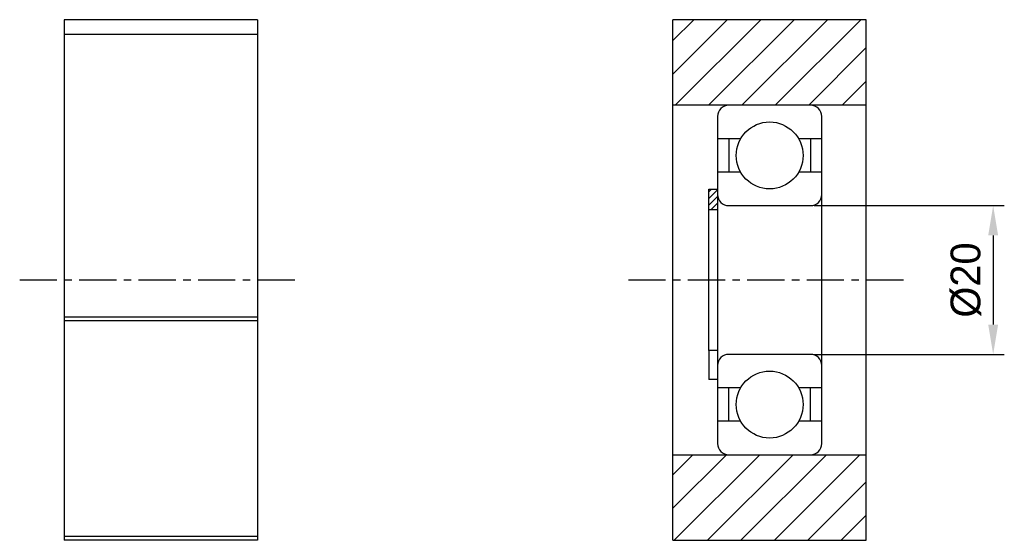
# Model space of a CAD drawing. Header units: millimetres. Extents: x 1381 to 1909, y 889 to 1262.
# Tile 2 of 2: x 1671 to 1804, y 985 to 1055. Entities that reach past the tile are written whole.
import ezdxf

# ---------------------------------------------------------------- set-up
doc = ezdxf.new("R2010")
doc.units = ezdxf.units.MM
doc.linetypes.add('CENTER', pattern=[2, 1.25, -0.25, 0.25, -0.25])
doc.layers.add('S1', color=1, linetype='CENTER')
doc.dimstyles.new('S4', dxfattribs={"dimtxt": 4, "dimasz": 4, "dimexe": 1.5, "dimexo": 0.5, "dimgap": 1.5, "dimtad": 1, "dimdec": 3, "dimzin": 11, "dimdsep": 46, "dimtxsty": 'Standard', "dimcen": 0, "dimclrd": 5, "dimclre": 5, "dimclrt": 3, "dimadec": 0, "dimazin": 0, "dimtp": 3e-09, "dimtfac": 0.7, "dimtdec": 3, "dimtmove": 0, "dimatfit": 3, "dimfxl": 1.25, "dimtolj": 1, "dimtzin": 11, "dimarcsym": 0})

# ---------------------------------------------------------------- blocks, each defined once
blk = doc.blocks.new('*D47')
at = {"color": 5, "lineweight": -2, "ltscale": 4}
for p, q in [((1778.075433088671, 1030.208796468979), (1803.642240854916, 1030.208796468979)), ((1802.142240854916, 1026.208796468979), (1802.142240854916, 1014.208796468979)), ((1778.075433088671, 1010.208796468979), (1803.642240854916, 1010.208796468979))]:
    blk.add_line(p, q, dxfattribs=at)
at = {"color": 5}
for points in [[(1802.808907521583, 1026.208796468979), (1801.475574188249, 1026.208796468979), (1802.142240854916, 1030.208796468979)], [(1801.475574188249, 1014.208796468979), (1802.808907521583, 1014.208796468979), (1802.142240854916, 1010.208796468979)]]:
    blk.add_solid(points, dxfattribs=at)
at = {"layer": 'Defpoints', "color": 0}
for p in [(1777.575433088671, 1030.208796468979), (1777.575433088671, 1010.208796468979), (1802.142240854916, 1010.208796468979)]:
    blk.add_point(p, dxfattribs=at)
at = {"color": 3, "insert": (1798.49044325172, 1020.208796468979), "char_height": 4, "attachment_point": 5, "rotation": 90}
blk.add_mtext('\\A1;%%C20', dxfattribs=at)

msp = doc.modelspace()

# ---------------------------------------------------------------- hatches: boundary and pattern name
at = {"ltscale": 4, "transparency": 33554687}
h = msp.add_hatch(dxfattribs=at)
h.set_pattern_fill('ANSI31', color=5, style=0)
h.set_pattern_definition([(45, (23539.14606136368, -15275.25383954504), (-2.245064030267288, 2.245064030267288), [])])
h.paths.add_polyline_path([(1777.575433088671, 1043.708796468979), (1785.075433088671, 1043.708796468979), (1785.075433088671, 1055.208796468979), (1759.075433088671, 1055.208796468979), (1759.075433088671, 1043.708796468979), (1766.575433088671, 1043.708796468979)])
h.paths.add_polyline_path([(1777.575433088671, 996.7087964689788), (1766.575433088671, 996.7087964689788), (1759.075433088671, 996.7087964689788), (1759.075433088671, 985.2087964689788), (1785.075433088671, 985.2087964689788), (1785.075433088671, 996.7087964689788)])
h = msp.add_hatch(dxfattribs=at)
h.set_pattern_fill('ANSI31', color=5, scale=0.2, style=0)
h.set_pattern_definition([(45, (23539.14606136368, -15275.25383954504), (-0.4490128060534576, 0.4490128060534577), [])])
h.paths.add_polyline_path([(1765.075433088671, 1031.708796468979), (1765.075433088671, 1032.40879646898), (1763.87543308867, 1032.40879646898), (1763.87543308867, 1029.708796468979), (1765.075433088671, 1029.708796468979)])

# ---------------------------------------------------------------- linework, layer by layer
for p, q in [((1703.200319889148, 1055.208796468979), (1677.200319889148, 1055.208796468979)), ((1677.200319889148, 1055.208796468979), (1677.200319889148, 1053.208796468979)), ((1703.200319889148, 1055.208796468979), (1703.200319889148, 1053.208796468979)), ((1785.075433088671, 1055.208796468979), (1759.075433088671, 1055.208796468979)), ((1759.075433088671, 1043.708796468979), (1759.075433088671, 1055.208796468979)), ((1785.075433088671, 1043.708796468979), (1785.075433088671, 1055.208796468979)), ((1703.200319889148, 1053.208796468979), (1677.200319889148, 1053.208796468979)), ((1677.200319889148, 1053.208796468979), (1677.200319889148, 1015.208796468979)), ((1703.200319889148, 1053.208796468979), (1703.200319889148, 1015.208796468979)), ((1785.075433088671, 1043.708796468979), (1759.075433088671, 1043.708796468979)), ((1759.075433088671, 996.7087964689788), (1759.075433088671, 1043.708796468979)), ((1777.575433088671, 1043.708796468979), (1766.575433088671, 1043.708796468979)), ((1785.075433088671, 996.7087964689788), (1785.075433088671, 1043.708796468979)), ((1765.075433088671, 1042.208796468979), (1765.075433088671, 998.2087964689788)), ((1779.075433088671, 998.2087964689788), (1779.075433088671, 1042.208796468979)), ((1768.178822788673, 1039.208571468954), (1765.075433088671, 1039.208571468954)), ((1766.575433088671, 1039.208571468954), (1766.575433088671, 1034.709021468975)), ((1779.075433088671, 1039.208571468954), (1775.97204338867, 1039.208571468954)), ((1777.575433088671, 1039.208571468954), (1777.575433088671, 1034.709021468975)), ((1768.178822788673, 1034.709021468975), (1765.075433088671, 1034.709021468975)), ((1779.075433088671, 1034.709021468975), (1775.97204338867, 1034.709021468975)), ((1763.87543308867, 1032.40879646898), (1765.075433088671, 1032.40879646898)), ((1763.87543308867, 1029.708796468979), (1763.87543308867, 1032.40879646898)), ((1763.87543308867, 1010.727762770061), (1763.87543308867, 1029.708796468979)), ((1763.87543308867, 1029.708796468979), (1765.075433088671, 1029.708796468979)), ((1766.575433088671, 1030.208796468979), (1777.575433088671, 1030.208796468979)), ((1703.200319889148, 1015.208796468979), (1677.200319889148, 1015.208796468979)), ((1677.200319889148, 1015.208796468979), (1677.200319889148, 1014.708796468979)), ((1703.200319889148, 1014.708796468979), (1677.200319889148, 1014.708796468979)), ((1677.200319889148, 1014.708796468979), (1677.200319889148, 985.7087964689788)), ((1703.200319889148, 1015.208796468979), (1703.200319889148, 1014.708796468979)), ((1703.200319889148, 1014.708796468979), (1703.200319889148, 985.7087964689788)), ((1765.075433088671, 1010.727762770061), (1763.87543308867, 1010.727762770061)), ((1763.87543308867, 1010.727762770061), (1763.87543308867, 1006.808796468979)), ((1777.575433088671, 1010.208796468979), (1766.575433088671, 1010.208796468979)), ((1765.075433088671, 1006.808796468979), (1763.87543308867, 1006.808796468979)), ((1768.178822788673, 1005.708571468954), (1765.075433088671, 1005.708571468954)), ((1766.575433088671, 1001.209021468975), (1766.575433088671, 1005.708571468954)), ((1779.075433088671, 1005.708571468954), (1775.97204338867, 1005.708571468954)), ((1777.575433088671, 1001.209021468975), (1777.575433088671, 1005.708571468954)), ((1768.178822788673, 1001.209021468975), (1765.075433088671, 1001.209021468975)), ((1779.075433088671, 1001.209021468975), (1775.97204338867, 1001.209021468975)), ((1759.075433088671, 996.7087964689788), (1785.075433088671, 996.7087964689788)), ((1759.075433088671, 985.2087964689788), (1759.075433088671, 996.7087964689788)), ((1766.575433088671, 996.7087964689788), (1777.575433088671, 996.7087964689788)), ((1785.075433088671, 985.2087964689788), (1785.075433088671, 996.7087964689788)), ((1703.200319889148, 985.7087964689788), (1677.200319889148, 985.7087964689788)), ((1677.200319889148, 985.7087964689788), (1677.200319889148, 985.2087964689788)), ((1703.200319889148, 985.7087964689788), (1703.200319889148, 985.2087964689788)), ((1703.200319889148, 985.2087964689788), (1677.200319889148, 985.2087964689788)), ((1759.075433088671, 985.2087964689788), (1785.075433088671, 985.2087964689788))]:
    msp.add_line(p, q)
at = {"ltscale": 4}
msp.add_line((1765.075433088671, 1032.40879646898), (1765.075433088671, 1006.808796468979), dxfattribs=at)
for centre in [(1772.075433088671, 1036.958796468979), (1772.075433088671, 1003.458796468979)]:
    msp.add_circle(centre, 4.49955)
for centre, start, end in [((1766.575433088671, 1042.208796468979), 90, 180), ((1777.575433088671, 1042.208796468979), 0, 90), ((1766.575433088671, 1031.708796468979), 180, 270), ((1777.575433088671, 1031.708796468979), 270, 0), ((1766.575433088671, 1008.708796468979), 90, 180), ((1777.575433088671, 1008.708796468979), 0, 90), ((1766.575433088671, 998.2087964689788), 180, 270), ((1777.575433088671, 998.2087964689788), 270, 0)]:
    msp.add_arc(centre, 1.5, start, end)
at = {"layer": 'S1', "ltscale": 4}
for p, q in [((1671.200319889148, 1020.208796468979), (1709.200319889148, 1020.208796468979)), ((1753.075433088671, 1020.208796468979), (1791.075433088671, 1020.208796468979))]:
    msp.add_line(p, q, dxfattribs=at)

# ---------------------------------------------------------------- dimensions: what is measured, and where the dimension line sits
at = {"ltscale": 4}
dim = msp.add_linear_dim(base=(1802.142240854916, 1010.208796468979), p1=(1777.575433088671, 1030.208796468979), p2=(1777.575433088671, 1010.208796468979), angle=90, text='%%C<>', dimstyle='S4', dxfattribs=at)
dim.commit()
dim.dimension.update_dxf_attribs({"geometry": '*D47', "text_midpoint": (1798.49044325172, 1020.208796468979)})

doc.saveas('drawing.dxf')
